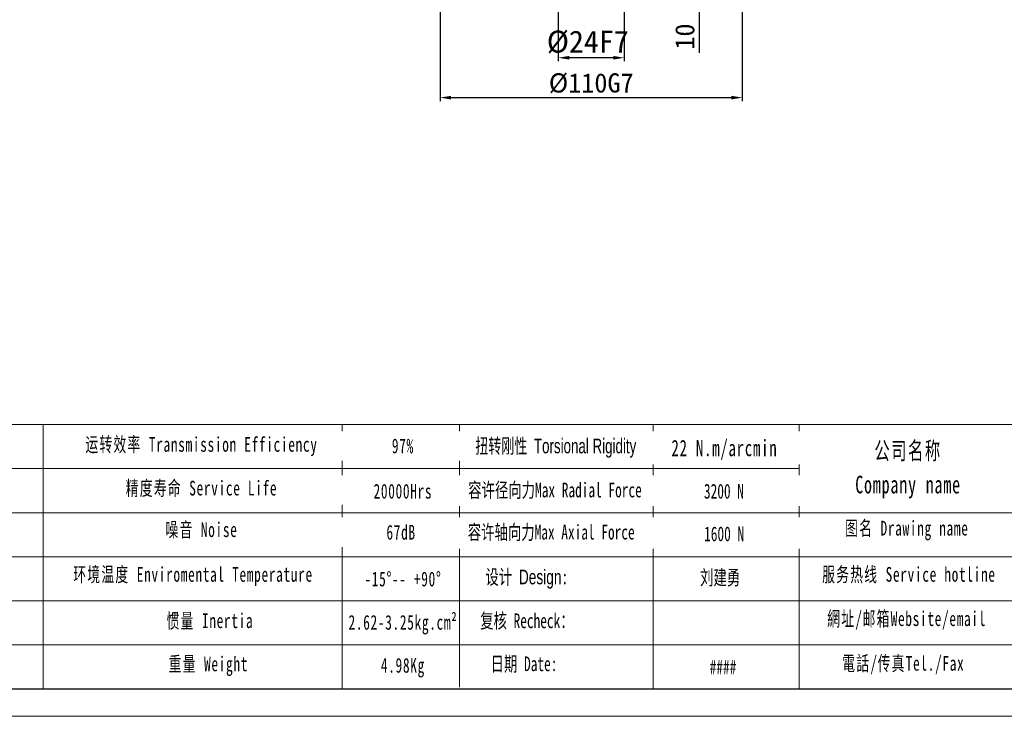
# Model space of a CAD drawing. Header units: millimetres. Extents: x 6170 to 7011, y -653 to -58.
# Tile 6 of 12: x 6459 to 6817, y -653 to -400. Entities that reach past the tile are written whole.
import ezdxf

# ---------------------------------------------------------------- set-up
doc = ezdxf.new("R2010")
doc.units = ezdxf.units.MM
doc.header["$PDSIZE"] = -5
doc.layers.get('0').update_dxf_attribs({"lineweight": 18})
doc.layers.get('Defpoints').update_dxf_attribs({"lineweight": 18})
for name, color, linetype, lineweight in [('SLD-0', 7, 'Continuous', 18), ('图框_外框线', 7, 'Continuous', 18), ('尺寸线层', 3, 'Continuous', 18)]:
    doc.layers.add(name, color=color, linetype=linetype, lineweight=lineweight)
doc.styles.add('工程字', font='txt')
doc.styles.add('标准', font='txt', dxfattribs={"width": 0.667})
doc.dimstyles.new('DIMSTYLE_17', dxfattribs={"dimtxt": 8, "dimasz": 12, "dimexe": 0.18, "dimexo": 0.0625, "dimgap": 0.09, "dimtad": 1, "dimtih": 1, "dimtoh": 1, "dimdec": 3, "dimdsep": 46, "dimtxsty": 'Standard', "dimblk": '_CAXARROW', "dimcen": 0.09, "dimdle": 24, "dimadec": 0, "dimazin": 0, "dimtfac": 0.7, "dimtdec": 3, "dimtofl": 0, "dimtmove": 0, "dimatfit": 3, "dimfxl": 1, "dimtolj": 1, "dimarcsym": 0})
doc.dimstyles.new('ISO-25', dxfattribs={"dimtxt": 8, "dimasz": 4, "dimexe": 1.25, "dimexo": 0.625, "dimgap": 1.7, "dimtad": 1, "dimtxsty": '工程字', "dimcen": 2, "dimdle": 8, "dimadec": 0, "dimazin": 0, "dimtfac": 1, "dimtmove": 0, "dimatfit": 3, "dimfxl": 1, "dimarcsym": 0})

# ---------------------------------------------------------------- blocks, each defined once
blk = doc.blocks.new('*D88')
at = {"layer": 'Defpoints', "color": 0}
for p in [(6654.53, -371.49), (6678.53, -371.49), (6654.53, -413.59)]:
    blk.add_point(p, dxfattribs=at)
at = {"layer": '尺寸线层', "color": 0, "lineweight": -2}
for p, q in [((6654.53, -372.12), (6654.53, -414.84)), ((6678.53, -372.12), (6678.53, -414.84)), ((6674.53, -413.59), (6658.53, -413.59))]:
    blk.add_line(p, q, dxfattribs=at)
at = {"layer": '尺寸线层', "color": 0}
for points in [[(6658.53, -412.92), (6658.53, -414.25), (6654.53, -413.59)], [(6674.53, -414.25), (6674.53, -412.92), (6678.53, -413.59)]]:
    blk.add_solid(points, dxfattribs=at)
at = {"layer": '尺寸线层', "color": 0, "insert": (6665.28, -407.89), "char_height": 8, "attachment_point": 5, "style": '工程字'}
blk.add_mtext('%%C24F7', dxfattribs=at)
blk = doc.blocks.new('*D89')
at = {"layer": 'Defpoints', "color": 0}
for p in [(6611.53, -391.99), (6721.53, -391.99), (6721.53, -428.1)]:
    blk.add_point(p, dxfattribs=at)
at = {"layer": '尺寸线层', "color": 0, "lineweight": -2}
for p, q in [((6611.53, -392.62), (6611.53, -429.35)), ((6721.53, -392.62), (6721.53, -429.35)), ((6615.53, -428.1), (6717.53, -428.1))]:
    blk.add_line(p, q, dxfattribs=at)
at = {"layer": '尺寸线层', "color": 0}
for points in [[(6615.53, -427.44), (6615.53, -428.77), (6611.53, -428.1)], [(6717.53, -428.77), (6717.53, -427.44), (6721.53, -428.1)]]:
    blk.add_solid(points, dxfattribs=at)
at = {"layer": '尺寸线层', "color": 0, "insert": (6666.53, -422.9), "char_height": 7, "attachment_point": 5, "style": '工程字'}
blk.add_mtext('%%c110G7', dxfattribs=at)
blk = doc.blocks.new('*D90')
at = {"layer": 'Defpoints', "color": 0}
for p in [(6721.53, -381.99), (6705.83, -391.99), (6721.53, -391.99)]:
    blk.add_point(p, dxfattribs=at)
at = {"layer": '尺寸线层', "color": 0, "lineweight": -2}
for p, q in [((6705.83, -377.99), (6705.83, -373.99)), ((6720.91, -381.99), (6704.58, -381.99)), ((6705.83, -381.99), (6705.83, -391.99)), ((6720.91, -391.99), (6704.58, -391.99)), ((6705.83, -395.99), (6705.83, -411.76))]:
    blk.add_line(p, q, dxfattribs=at)
at = {"layer": '尺寸线层', "color": 0}
for points in [[(6705.16, -377.99), (6706.49, -377.99), (6705.83, -381.99)], [(6706.49, -395.99), (6705.16, -395.99), (6705.83, -391.99)]]:
    blk.add_solid(points, dxfattribs=at)
at = {"layer": '尺寸线层', "color": 0, "insert": (6700.63, -405.88), "char_height": 7, "attachment_point": 5, "rotation": 90, "style": '工程字'}
blk.add_mtext('10', dxfattribs=at)
blk = doc.blocks.new('_CAXARROW')
blk.add_hatch(color=0).paths.add_polyline_path([(0, 0), (-1, 0.125), (-1, -0.125)], flags=0)
blk = doc.blocks.new('*D100')
at = {"layer": 'Defpoints', "color": 0}
for p in [(6444.73, -398.61), (6436.79, -404.7)]:
    blk.add_point(p, dxfattribs=at)
at = {"layer": '尺寸线层', "color": 0, "linetype": 'Continuous', "lineweight": -2}
for p, q in [((6458.46, -388.07), (6449.09, -395.26)), ((6504.99, -388.07), (6458.46, -388.07)), ((6440.67, -401.65), (6440.85, -401.65)), ((6440.76, -401.74), (6440.76, -401.56))]:
    blk.add_line(p, q, dxfattribs=at)
at = {"layer": '尺寸线层', "color": 0, "lineweight": -2, "xscale": 5.5, "yscale": 5.5, "zscale": 5.5, "rotation": 217.5079907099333}
blk.add_blockref('_CAXARROW', (6444.73, -398.61), dxfattribs=at)
at = {"layer": '尺寸线层', "color": 0, "insert": (6482.37, -382.77), "char_height": 8, "attachment_point": 5, "style": '工程字'}
blk.add_mtext('\\A1;\\A1;M10x1.5P', dxfattribs=at)
blk = doc.blocks.new('_FILLED')
at = {"linetype": 'ByBlock'}
blk.add_hatch(color=0, dxfattribs=at).paths.add_polyline_path([(0, 0), (-1, 0.133), (-1, -0.133)], flags=0)

msp = doc.modelspace()

# ---------------------------------------------------------------- linework, layer by layer
at = {"layer": 'SLD-0'}
for p, q in [((6467.07, -547.0893), (6467.07, -643.2838)), ((6575.855, -547.0893), (6575.855, -643.2948))]:
    msp.add_line(p, q, dxfattribs=at)
at = {"layer": '图框_外框线'}
for p, q in [((6243.9849, -547.0893), (7001.3989, -547.0893)), ((6618.6238, -547.0893), (6618.6238, -642.7611)), ((6689.043, -547.0893), (6689.043, -643.2948)), ((6742.2516, -547.0893), (6742.2516, -643.2948)), ((6316.5694, -563.1412), (6742.2516, -563.1412)), ((6243.9849, -579.1931), (7001.3989, -579.1931)), ((6316.5694, -595.245), (7001.3989, -595.245)), ((6316.5694, -611.297), (7001.3989, -611.297)), ((6316.5694, -627.3489), (7001.3989, -627.3489))]:
    msp.add_line(p, q, dxfattribs=at)
at = {"layer": '图框_外框线', "color": 3}
msp.add_lwpolyline([(6169.6251, -653.3161), (7011.4203, -653.3161), (7011.4203, -58.0467), (6169.6251, -58.0467)], close=True, dxfattribs=at)
at = {"layer": '图框_外框线', "color": 3, "lineweight": 25}
msp.add_lwpolyline([(6219.732, -643.2948), (7001.3989, -643.2948), (7001.3989, -68.0681), (6219.732, -68.0681)], close=True, dxfattribs=at)

# ---------------------------------------------------------------- texts
at = {"layer": 'SLD-0', "color": 1, "attachment_point": 2, "line_spacing_factor": 1.15057, "style": '标准'}
for s, insert, char_height, width in [('\\T1.1;运转效率 Transmission Efficiency', (6524.7025, -551.6675), 5.350643, 90.926436), ('\\T1.1;97%', (6597.9984, -552.2139), 5.35064, 68.427684), ('\\T1.1;公司名称\\PCompany name', (6781.85, -553.4262), 6.420772, 83.128944), ('\\T1.1;精度寿命 Service Life', (6524.7025, -567.5694), 5.350643, 71.370789), ('\\T1.1;20000Hrs', (6597.9984, -568.7052), 5.350643, 68.427684), ('\\T1.1;噪音 Noise', (6524.7025, -582.7049), 5.350643, 47.213807), ('\\T1.1;67dB', (6597.3395, -583.6407), 5.35064, 35.307949), ('\\T1.1;图名 Drawing name', (6781.4111, -582.1521), 5.350643, 68.427684), ('{\\T1.1;环境温度 Enviromental Temperature}', (6521.6349, -598.99), 5.350643, 208.323747), ('\\T1.1;服务热线 Service hotline', (6782.1699, -598.977), 5.350643, 76.235014), ('\\T1.1;-15%%D-- +90%%D', (6597.9984, -600.6565), 5.350643, 45.899299), ('\\T1.1;惯量 Inertia', (6527.77, -615.8498), 5.350643, 48.339056), ('{\\T1.1;2.62-3.25kg.cm²}', (6597.9984, -616.4319), 5.350643, 101.188748), ('\\T1.1;網址/邮箱Website/email', (6781.3368, -615.0977), 5.350643, 79.353474), ('\\T1.1;電話/传真Tel./Fax', (6780.138, -631.344), 5.350643, 80.307863), ('\\T1.1;≤11arcmin ', (6442.5043, -632.2551), 5.350643, 41.159736), ('\\T1.1;重量 Weight', (6527.1949, -631.5601), 5.350643, 41.605557), ('\\T1.1;4.98Kg', (6597.9984, -632.0787), 5.350643, 35.800369)]:
    msp.add_mtext(s, dxfattribs=dict(at, insert=insert, char_height=char_height, width=width))

# ---------------------------------------------------------------- dimensions: what is measured, and where the dimension line sits
at = {"layer": '尺寸线层'}
dim = msp.add_linear_dim(base=(6654.5318, -413.5859), p1=(6678.5318, -371.4919), p2=(6654.5318, -371.4919), text='%%C<>F7', dimstyle='ISO-25', override={"dimtxsty": '工程字'}, dxfattribs=at)
dim.commit()
dim.dimension.update_dxf_attribs({"geometry": '*D88', "text_midpoint": (6665.2818, -413.5859), "dimtype": 160})
dim = msp.add_linear_dim(base=(6705.8274, -391.9919), p1=(6721.5318, -381.9919), p2=(6721.5318, -391.9919), angle=90, dimstyle='ISO-25', override={"dimtxt": 7, "dimtxsty": '工程字'}, dxfattribs=at)
dim.commit()
dim.dimension.update_dxf_attribs({"geometry": '*D90', "text_midpoint": (6705.8274, -405.8762), "dimtype": 160})
at = {"layer": '尺寸线层', "linetype": 'Continuous'}
dim = msp.add_diameter_dim_2p(p1=(6436.7948, -404.696), p2=(6444.7274, -398.6073), text='\\A1;M10x1.5P', dimstyle='DIMSTYLE_17', override={"dimtxt": 8, "dimasz": 5.5, "dimgap": 1.3, "dimtxsty": '工程字', "dimtol": 0, "dimldrblk": '_FILLED'}, dxfattribs=at)
dim.commit()
dim.dimension.update_dxf_attribs({"geometry": '*D100', "text_midpoint": (6482.3708, -388.0697), "dimtype": 163})
at = {"layer": '尺寸线层'}
dim = msp.add_linear_dim(base=(6721.5318, -428.1039), p1=(6611.5318, -391.9919), p2=(6721.5318, -391.9919), text='%%c<>G7', dimstyle='ISO-25', override={"dimtxt": 7, "dimtxsty": '工程字'}, dxfattribs=at)
dim.commit()
dim.dimension.update_dxf_attribs({"geometry": '*D89', "text_midpoint": (6666.5318, -422.9039)})

# ---------------------------------------------------------------- next in the draw order: texts
at = {"layer": 'SLD-0', "color": 1, "attachment_point": 2, "style": '标准', "bg_fill": 2}
for s, insert, char_height, width in [('{\\T1.1;22 N.m/arcmin}', (6715.0185, -552.6813), 5.945159, 91.117804), ('{\\f宋体|b0|i0|c134|p2;容许径向力Max Radial Force}', (6653.3548, -568.2588), 5.350643, 208.323747), ('{\\f宋体|b0|i0|c134|p2;容许轴向力Max Axial Force}', (6651.9751, -583.599), 5.350643, 208.323747), ('{\\f宋体|b0|i0|c134|p2;设计 \\fArial|b0|i0|c0|p2;Design}:', (6643.0985, -599.923), 5.350643, 35.800369), ('{\\fSimSun|b1|i0|c134|p2;刘建勇}', (6713.4725, -600.1177), 5.350643, 35.800369), ('####', (6714.513, -632.6956), 5.35064, 35.800369)]:
    msp.add_mtext(s, dxfattribs=dict(at, insert=insert, char_height=char_height, width=width))

# ---------------------------------------------------------------- next in the draw order: texts
at = {"layer": 'SLD-0', "color": 1, "char_height": 5.350643, "attachment_point": 2, "style": '标准', "bg_fill": 2}
for s, insert, width in [('{\\f宋体|b0|i0|c134|p2;\\W0.65;扭转刚性 \\fArial|b0|i0|c0|p34;Torsional Rigidity}', (6653.6421, -552.225), 208.323747), ('{\\fSimSun|b1|i0|c134|p2;3200 N}', (6714.846, -568.6956), 208.323747), ('{\\fSimSun|b1|i0|c134|p2;1600 N}', (6714.9076, -584.2191), 208.323747), ('{\\f宋体|b0|i0|c134|p2;复核 Recheck：}', (6643.1289, -615.8609), 35.800369)]:
    msp.add_mtext(s, dxfattribs=dict(at, insert=insert, width=width))

# ---------------------------------------------------------------- next in the draw order: texts
at = {"layer": 'SLD-0', "color": 1, "insert": (6642.0765, -631.5274), "char_height": 5.350643, "width": 35.800369, "attachment_point": 2, "style": '标准', "bg_fill": 2}
msp.add_mtext('{\\f宋体|b0|i0|c134|p2;日期 }Date:', dxfattribs=at)

doc.saveas('drawing.dxf')
